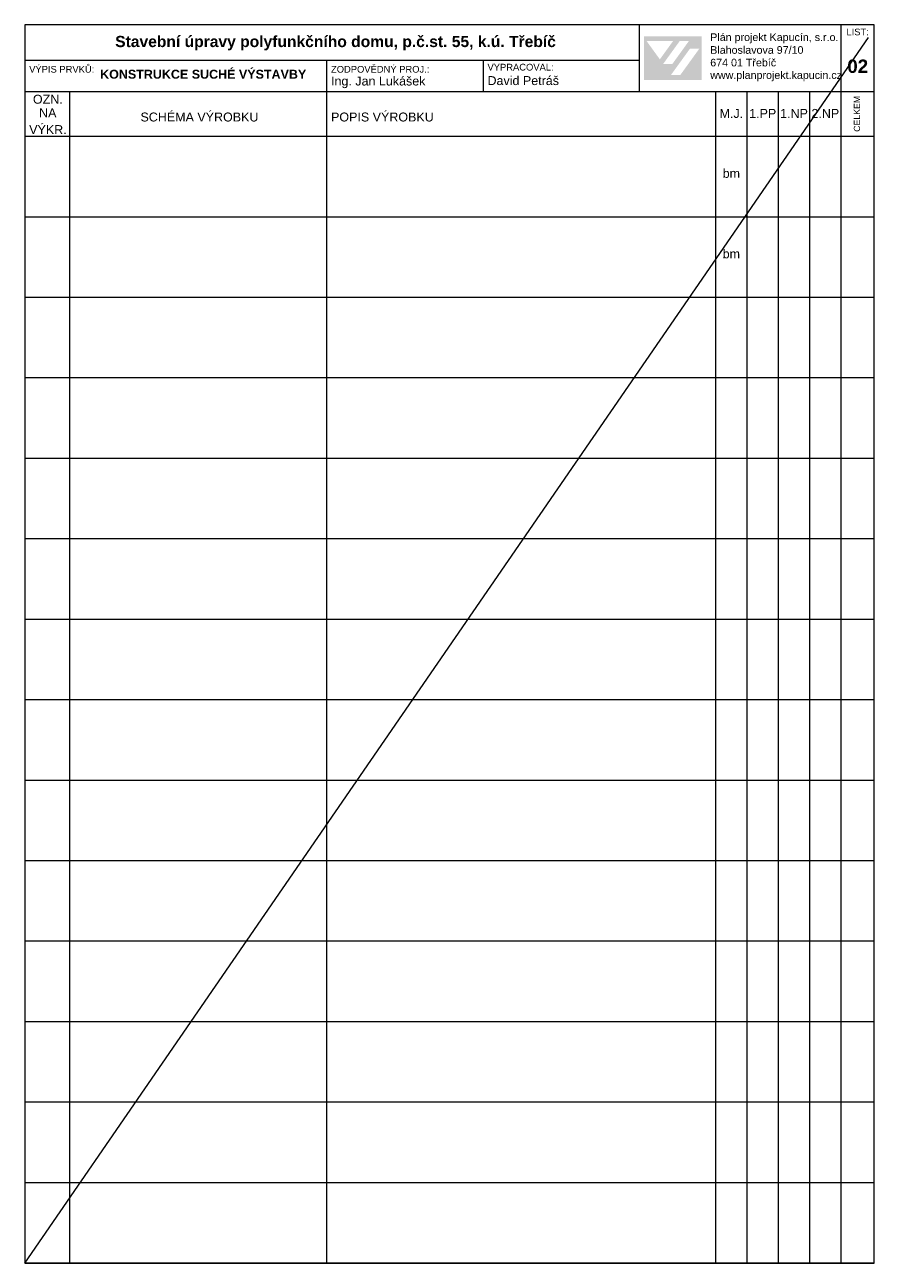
# Model space of a CAD drawing. Header units: millimetres. Extents: x 15381 to 191117, y -190522 to 367005.
# Tile 4 of 71: x 88117 to 107117, y -151901 to -124201. Entities that reach past the tile are written whole.
import ezdxf

# ---------------------------------------------------------------- set-up
doc = ezdxf.new("R2010")
doc.units = ezdxf.units.MM
doc.header["$MEASUREMENT"] = 0
doc.styles.add('GENEROVANÝ_STYL_1', font='txt')
doc.styles.add('GENEROVANÝ_STYL_2', font='txt')

msp = doc.modelspace()

# ---------------------------------------------------------------- hatches: boundary and pattern name
at = {"linetype": 'Continuous', "lineweight": 13}
h = msp.add_hatch(color=7, dxfattribs=at)
h.paths.add_polyline_path([(101965.1, -125432.6), (103255.5, -125432.6), (103255.5, -124459.1), (101965.1, -124459.1)])
h.paths.add_polyline_path([(102024.4, -124562.1), (102619.5, -124563.2), (102322.2, -124974.3)], flags=0)
h.paths.add_polyline_path([(102394.9, -125079.1), (102768.7, -124561.5), (102974.3, -124561.5), (102600.4, -125080.1)], flags=0)
h.paths.add_polyline_path([(102781.2, -125322.8), (102571.6, -125322.8), (102994.1, -124737.3), (103203.6, -124737.3)], flags=0)

# ---------------------------------------------------------------- linework, layer by layer
at = {"color": 7, "linetype": 'Continuous', "lineweight": 20}
for p, q in [((107117.4, -124200.6), (88117.4, -124200.6)), ((88117.4, -124200.6), (88117.4, -151900.6)), ((101867.4, -125700.6), (101867.4, -124200.6)), ((106367.4, -124200.6), (106367.4, -125700.6)), ((107117.4, -151900.6), (107117.4, -124200.6)), ((88117.4, -151900.6), (106989.3, -124486.3)), ((101867.4, -125000.6), (88117.4, -125000.6)), ((94867.4, -125000.6), (94867.4, -125700.6)), ((98367.4, -125000.6), (98367.4, -125700.6)), ((107117.4, -125700.6), (88117.4, -125700.6)), ((89117.4, -125700.6), (89117.4, -126700.6)), ((94867.4, -125700.6), (94867.4, -126700.6)), ((103567.4, -125700.6), (103567.4, -126700.6)), ((104267.4, -125700.6), (104267.4, -126700.6)), ((104967.4, -125700.6), (104967.4, -126700.6)), ((105667.4, -125700.6), (105667.4, -126700.6)), ((106367.4, -125700.6), (106367.4, -126700.6)), ((104567.4, -126700.6), (88117.4, -126700.6)), ((89117.4, -126700.6), (89117.4, -151900.6)), ((94867.4, -126700.6), (94867.4, -151900.6)), ((103567.4, -126700.6), (103567.4, -151900.6)), ((104267.4, -126700.6), (104267.4, -151900.6)), ((107117.4, -126700.6), (104567.4, -126700.6)), ((104967.4, -126700.6), (104967.4, -151900.6)), ((105667.4, -126700.6), (105667.4, -151900.6)), ((106367.4, -126700.6), (106367.4, -151900.6)), ((107117.4, -128500.6), (88117.4, -128500.6)), ((107117.4, -130300.6), (88117.4, -130300.6)), ((107117.4, -132100.6), (88117.4, -132100.6)), ((107117.4, -133900.6), (88117.4, -133900.6)), ((107117.4, -135700.6), (88117.4, -135700.6)), ((107117.4, -137500.6), (88117.4, -137500.6)), ((107117.4, -139300.6), (88117.4, -139300.6)), ((107117.4, -141100.6), (88117.4, -141100.6)), ((107117.4, -142900.6), (88117.4, -142900.6)), ((107117.4, -144700.6), (88117.4, -144700.6)), ((107117.4, -146500.6), (88117.4, -146500.6)), ((107117.4, -148300.6), (88117.4, -148300.6)), ((107117.4, -150100.6), (88117.4, -150100.6)), ((107117.4, -151900.6), (88117.4, -151900.6)), ((88117.4, -151900.6), (107117.4, -151900.6))]:
    msp.add_line(p, q, dxfattribs=at)

# ---------------------------------------------------------------- texts
at = {"color": 7, "linetype": 'Continuous', "lineweight": 20, "attachment_point": 7}
for s, insert, char_height, style in [('\\A1;{\\pql;\\fArial|b0|i0|c238|p38;LIST:}', (106495.5, -124438.7), 150, 'GENEROVANÝ_STYL_1'), ('\\A1;{\\pql;\\fArial|b1|i0|c238|p38;Stavební úpravy polyfunkčního domu, p.č.st. 55, k.ú. Třebíč}', (90139.9, -124775), 250, 'GENEROVANÝ_STYL_2'), ('\\A1;{\\pql;\\fArial|b0|i0|c238|p38;Plán projekt Kapucín, s.r.o.}', (103449.6, -124616), 171, 'GENEROVANÝ_STYL_1'), ('\\A1;{\\pql;\\fArial|b0|i0|c238|p38;Blahoslavova 97/10}', (103449.6, -124852), 171, 'GENEROVANÝ_STYL_1'), ('\\A1;{\\pql;\\fArial|b0|i0|c238|p38;VÝPIS PRVKŮ:}', (88216.5, -125273.3), 150, 'GENEROVANÝ_STYL_1'), ('\\A1;{\\pql;\\fArial|b1|i0|c238|p38;KONSTRUKCE SUCHÉ VÝSTAVBY}', (89803.3, -125409.5), 200, 'GENEROVANÝ_STYL_2'), ('\\A1;{\\pql;\\fArial|b0|i0|c238|p38;ZODPOVĚDNÝ PROJ.:}', (94967.4, -125273.3), 150, 'GENEROVANÝ_STYL_1'), ('\\A1;{\\pql;\\fArial|b0|i0|c238|p38;VYPRACOVAL:}', (98467.4, -125225.9), 150, 'GENEROVANÝ_STYL_1'), ('\\A1;{\\pql;\\fArial|b0|i0|c238|p38;674 01 Třebíč}', (103449.6, -125134.4), 171, 'GENEROVANÝ_STYL_1'), ('\\A1;{\\pql;\\fArial|b1|i0|c238|p38;02}', (106514.7, -125282.7), 300, 'GENEROVANÝ_STYL_2'), ('\\A1;{\\pql;\\fArial|b0|i0|c238|p38;Ing. Jan Lukášek}', (94967.4, -125618.8), 200, 'GENEROVANÝ_STYL_1'), ('\\A1;{\\pql;\\fArial|b0|i0|c238|p38;David Petráš}', (98467.4, -125552.1), 200, 'GENEROVANÝ_STYL_1'), ('\\A1;{\\pql;\\fArial|b0|i0|c238|p38;www.planprojekt.kapucin.cz}', (103449.6, -125463.2), 171, 'GENEROVANÝ_STYL_1'), ('\\A1;{\\pql;\\fArial|b0|i0|c238|p38;OZN.}', (88299.7, -125969.3), 200, 'GENEROVANÝ_STYL_1'), ('\\A1;{\\pql;\\fArial|b0|i0|c238|p38;NA}', (88437.8, -126271.7), 200, 'GENEROVANÝ_STYL_1'), ('\\A1;{\\pql;\\fArial|b0|i0|c238|p38;SCHÉMA VÝROBKU}', (90705.1, -126366.6), 200, 'GENEROVANÝ_STYL_1'), ('\\A1;{\\pql;\\fArial|b0|i0|c238|p38;POPIS VÝROBKU}', (94967.4, -126366.6), 200, 'GENEROVANÝ_STYL_1'), ('\\A1;{\\pql;\\fArial|b0|i0|c238|p38;M.J.}', (103657.7, -126286.7), 200, 'GENEROVANÝ_STYL_1'), ('\\A1;{\\pql;\\fArial|b0|i0|c238|p38;1.PP}', (104320.3, -126283.5), 200, 'GENEROVANÝ_STYL_1'), ('\\A1;{\\pql;\\fArial|b0|i0|c238|p38;1.NP}', (105012.9, -126283.5), 200, 'GENEROVANÝ_STYL_1'), ('\\A1;{\\pql;\\fArial|b0|i0|c238|p38;2.NP}', (105712.9, -126283.5), 200, 'GENEROVANÝ_STYL_1'), ('\\A1;{\\pql;\\fArial|b0|i0|c238|p38;VÝKR.}', (88216.5, -126646.1), 200, 'GENEROVANÝ_STYL_1'), ('\\A1;{\\pql;\\fArial|b0|i0|c238|p38;bm}', (103727.2, -127626.6), 200, 'GENEROVANÝ_STYL_1'), ('\\A1;{\\pql;\\fArial|b0|i0|c238|p38;bm}', (103727.2, -129426.6), 200, 'GENEROVANÝ_STYL_1')]:
    msp.add_mtext(s, dxfattribs=dict(at, insert=insert, char_height=char_height, style=style))
at = {"color": 7, "linetype": 'Continuous', "lineweight": 20, "insert": (106802.7, -126594.9), "char_height": 140, "attachment_point": 7, "rotation": 90, "style": 'GENEROVANÝ_STYL_1'}
msp.add_mtext('\\A1;{\\pql;\\fArial|b0|i0|c238|p38;CELKEM}', dxfattribs=at)

doc.saveas('drawing.dxf')
